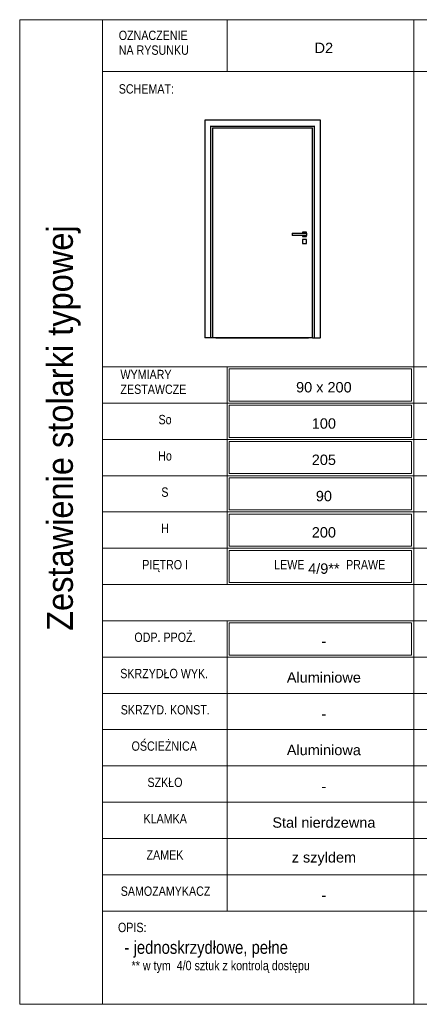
# Model space of a CAD drawing. Header units: centimetres. Extents: x -159 to 1824, y -1163 to 778.
# Tile 3 of 7: x -159 to 226, y -172 to 778. Entities that reach past the tile are written whole.
import ezdxf

# ---------------------------------------------------------------- set-up
doc = ezdxf.new("R2010")
doc.units = ezdxf.units.CM
for name, color, linetype, lineweight in [('A-ANNO-NOTE', 131, 'Continuous', 13), ('A-DETL-THIN', 151, 'Continuous', 18), ('A-DOOR', 31, 'Continuous', 25), ('A-DOOR-FRAM', 31, 'Continuous', 25), ('G-ANNO-TEXT', 231, 'Continuous', 13)]:
    doc.layers.add(name, color=color, linetype=linetype, lineweight=lineweight)
doc.styles.add('Arial', font='arial.ttf', dxfattribs={"width": 0.9, "height": 25})
doc.styles.add('Arial Narrow', font='ARIALN.TTF', dxfattribs={"height": 9})
doc.styles.add('Arial Narrow_1', font='ARIALN.TTF', dxfattribs={"height": 12.5})
doc.styles.add('Arial_1', font='arial.ttf', dxfattribs={"height": 10})

# ---------------------------------------------------------------- blocks, each defined once
blk = doc.blocks.new('Family - ___-2613626-Projekt 2 - Zestawienie stolarki drzwiowej')
at = {"layer": 'A-DOOR'}
for p, q in [((26.58, 673.84), (123.08, 673.84)), ((26.58, 673.84), (26.58, 471.05)), ((123.08, 471.05), (123.08, 673.84)), ((103.33, 572.05), (117.33, 572.05)), ((103.33, 572.05), (103.33, 570.05)), ((117.33, 570.05), (103.33, 570.05)), ((113.33, 573.05), (113.33, 572.05)), ((117.33, 573.05), (113.33, 573.05)), ((113.33, 570.05), (113.33, 569.05)), ((117.33, 572.05), (117.33, 573.05)), ((117.33, 572.05), (117.33, 570.05)), ((117.33, 569.05), (117.33, 570.05)), ((113.33, 569.05), (117.33, 569.05)), ((113.33, 566.05), (113.33, 562.05)), ((117.33, 566.05), (113.33, 566.05)), ((113.33, 562.05), (117.33, 562.05)), ((117.33, 562.05), (117.33, 566.05)), ((123.08, 471.05), (26.58, 471.05)), ((29.83, 471.05), (119.06, 471.05))]:
    blk.add_line(p, q, dxfattribs=at)
at = {"layer": 'A-DOOR-FRAM'}
for p, q in [((19.08, 681.3), (19.08, 471.05)), ((130.58, 681.3), (19.08, 681.3)), ((25.08, 471.05), (25.08, 675.3)), ((25.08, 675.3), (124.58, 675.3)), ((124.58, 675.3), (124.58, 471.05)), ((130.58, 471.05), (130.58, 681.3)), ((19.38, 471.05), (19.08, 471.05)), ((24.78, 471.05), (19.38, 471.05)), ((25.08, 471.05), (24.78, 471.05)), ((26.58, 471.05), (25.08, 471.05)), ((123.08, 471.05), (124.58, 471.05)), ((124.88, 471.05), (124.58, 471.05)), ((124.88, 471.05), (130.28, 471.05)), ((130.58, 471.05), (130.28, 471.05))]:
    blk.add_line(p, q, dxfattribs=at)
for points, knots in [([(19.38, 681), (19.35, 681.03), (19.31, 681.07), (19.26, 681.12), (19.23, 681.15), (19.21, 681.17), (19.19, 681.19), (19.17, 681.21), (19.15, 681.23), (19.14, 681.24), (19.12, 681.26), (19.1, 681.28), (19.08, 681.3), (19.08, 681.3), (19.08, 681.3)], [0, 0, 0, 0, 0.166667, 0.25, 0.333333, 0.375, 0.416667, 0.5, 0.541667, 0.583333, 0.666667, 0.75, 0.833333, 1, 1, 1, 1]), ([(25.08, 675.3), (25.08, 675.3), (25.07, 675.31), (25.06, 675.32), (25.04, 675.34), (25.02, 675.36), (25, 675.38), (24.99, 675.39), (24.96, 675.42), (24.94, 675.45), (24.91, 675.47), (24.89, 675.49), (24.84, 675.54), (24.81, 675.58), (24.78, 675.6)], [0, 0, 0, 0, 0.166667, 0.25, 0.333333, 0.416667, 0.458333, 0.5, 0.583333, 0.666667, 0.708333, 0.75, 0.833333, 1, 1, 1, 1]), ([(124.58, 675.3), (124.58, 675.3), (124.58, 675.31), (124.6, 675.32), (124.62, 675.34), (124.64, 675.36), (124.65, 675.38), (124.67, 675.39), (124.7, 675.42), (124.72, 675.45), (124.75, 675.47), (124.77, 675.49), (124.81, 675.54), (124.85, 675.58), (124.88, 675.6)], [0, 0, 0, 0, 0.166667, 0.25, 0.333333, 0.416667, 0.458333, 0.5, 0.583333, 0.666667, 0.708333, 0.75, 0.833333, 1, 1, 1, 1]), ([(130.28, 681), (130.31, 681.03), (130.34, 681.07), (130.39, 681.12), (130.42, 681.15), (130.45, 681.17), (130.47, 681.19), (130.49, 681.21), (130.5, 681.23), (130.52, 681.24), (130.54, 681.26), (130.56, 681.28), (130.57, 681.3), (130.58, 681.3), (130.58, 681.3)], [0, 0, 0, 0, 0.166667, 0.25, 0.333333, 0.375, 0.416667, 0.5, 0.541667, 0.583333, 0.666667, 0.75, 0.833333, 1, 1, 1, 1])]:
    blk.add_open_spline(points, degree=3, knots=knots, dxfattribs=at)

msp = doc.modelspace()

# ---------------------------------------------------------------- linework, layer by layer
at = {"layer": 'A-DETL-THIN'}
for p, q in [((-79.4, 778.15), (-159.4, 778.15)), ((-159.4, 778.15), (-159.4, -171.85)), ((-79.4, 778.15), (220.6, 778.15)), ((-79.4, 778.15), (-79.4, -171.85)), ((-79.4, 778.15), (-79.4, -171.85)), ((40.6, 728.15), (40.6, 778.15)), ((220.6, 778.15), (220.6, 728.15)), ((220.6, 778.15), (520.6, 778.15)), ((220.6, 778.15), (220.6, -171.85)), ((-79.4, 728.15), (220.6, 728.15)), ((220.6, 443.15), (220.6, 728.15)), ((220.6, 728.15), (520.6, 728.15)), ((-79.4, 443.15), (220.6, 443.15)), ((40.6, 443.15), (40.6, 408.15)), ((42.6, 441.15), (218.6, 441.15)), ((42.6, 410.15), (42.6, 441.15)), ((218.6, 441.15), (218.6, 410.15)), ((220.6, 443.15), (220.6, -171.85)), ((220.6, 443.15), (520.6, 443.15)), ((218.6, 410.15), (42.6, 410.15)), ((-79.4, 408.15), (220.6, 408.15)), ((40.6, 408.15), (40.6, 373.15)), ((42.6, 406.15), (218.6, 406.15)), ((42.6, 375.15), (42.6, 406.15)), ((218.6, 406.15), (218.6, 375.15)), ((220.6, 408.15), (520.6, 408.15)), ((-79.4, 373.15), (220.6, 373.15)), ((40.6, 373.15), (40.6, 338.15)), ((218.6, 375.15), (42.6, 375.15)), ((42.6, 371.15), (218.6, 371.15)), ((42.6, 340.15), (42.6, 371.15)), ((218.6, 371.15), (218.6, 340.15)), ((220.6, 373.15), (520.6, 373.15)), ((-79.4, 338.15), (220.6, 338.15)), ((40.6, 338.15), (40.6, 303.15)), ((218.6, 340.15), (42.6, 340.15)), ((42.6, 336.15), (218.6, 336.15)), ((42.6, 305.15), (42.6, 336.15)), ((218.6, 336.15), (218.6, 305.15)), ((220.6, 338.15), (520.6, 338.15)), ((218.6, 305.15), (42.6, 305.15)), ((-79.4, 303.15), (220.6, 303.15)), ((40.6, 303.15), (40.6, 268.15)), ((42.6, 270.15), (42.6, 301.15)), ((42.6, 301.15), (218.6, 301.15)), ((218.6, 301.15), (218.6, 270.15)), ((220.6, 303.15), (520.6, 303.15)), ((-79.4, 268.15), (220.6, 268.15)), ((40.6, 268.15), (40.6, 233.15)), ((218.6, 270.15), (42.6, 270.15)), ((42.6, 266.15), (218.6, 266.15)), ((42.6, 235.15), (42.6, 266.15)), ((218.6, 266.15), (218.6, 235.15)), ((220.6, 268.15), (520.6, 268.15)), ((-79.4, 233.15), (220.6, 233.15)), ((218.6, 235.15), (42.6, 235.15)), ((220.6, 233.15), (520.6, 233.15)), ((-79.4, 198.15), (220.6, 198.15)), ((40.6, 198.15), (40.6, 163.15)), ((42.6, 196.15), (218.6, 196.15)), ((42.6, 165.15), (42.6, 196.15)), ((218.6, 196.15), (218.6, 165.15)), ((220.6, 198.15), (520.6, 198.15)), ((-79.4, 163.15), (220.6, 163.15)), ((40.6, 163.15), (40.6, 128.15)), ((218.6, 165.15), (42.6, 165.15)), ((220.6, 163.15), (520.6, 163.15)), ((-79.4, 128.15), (220.6, 128.15)), ((40.6, 128.15), (40.6, 93.15)), ((220.6, 128.15), (520.6, 128.15)), ((-79.4, 93.15), (220.6, 93.15)), ((40.6, 93.15), (40.6, 58.15)), ((220.6, 93.15), (520.6, 93.15)), ((-79.4, 58.15), (220.6, 58.15)), ((40.6, 58.15), (40.6, 23.15)), ((220.6, 58.15), (520.6, 58.15)), ((-79.4, 23.15), (220.6, 23.15)), ((40.6, 23.15), (40.6, -11.85)), ((220.6, 23.15), (520.6, 23.15)), ((-79.4, -11.85), (220.6, -11.85)), ((40.6, -11.85), (40.6, -46.85)), ((220.6, -11.85), (520.6, -11.85)), ((-79.4, -46.85), (220.6, -46.85)), ((40.6, -46.85), (40.6, -81.85)), ((220.6, -46.85), (520.6, -46.85)), ((-79.4, -81.85), (220.6, -81.85)), ((220.6, -81.85), (520.6, -81.85)), ((-159.4, -171.85), (-79.4, -171.85)), ((-79.4, -171.85), (220.6, -171.85)), ((220.6, -171.85), (520.6, -171.85))]:
    msp.add_line(p, q, dxfattribs=at)

# ---------------------------------------------------------------- block references
at = {"lineweight": 25}
msp.add_blockref('Family - ___-2613626-Projekt 2 - Zestawienie stolarki drzwiowej', (0, 0), dxfattribs=at)

# ---------------------------------------------------------------- texts
at = {"layer": 'A-ANNO-NOTE', "char_height": 10, "attachment_point": 5, "line_spacing_factor": 0.936439, "style": 'Arial_1', "bg_fill": 3, "box_fill_scale": 1.25, "bg_fill_color": 256, "bg_fill_true_color": 13158600, "bg_fill_transparency": 0}
for s, insert, width in [('\\pxqc,t6.35,12.7,19.05,25.4,31.75,38.1,44.45,50.8,57.15,63.5,69.85,76.2,82.55,88.9,95.25,101.6,107.95,114.3,120.65,127,133.35,139.7,146.05,152.4,158.75,165.1,171.45,177.8,184.15,190.5,196.85,203.2;{D2}', (133.97, 750.96), 18.55), ('\\pxqc,t6.35,12.7,19.05,25.4,31.75,38.1,44.45,50.8,57.15,63.5,69.85,76.2,82.55,88.9,95.25,101.6,107.95,114.3,120.65,127,133.35,139.7,146.05,152.4,158.75,165.1,171.45,177.8,184.15,190.5,196.85,203.2;{90 x 200}', (133.97, 423.46), 55.25), ('\\pxqc,t6.35,12.7,19.05,25.4,31.75,38.1,44.45,50.8,57.15,63.5,69.85,76.2,82.55,88.9,95.25,101.6,107.95,114.3,120.65,127,133.35,139.7,146.05,152.4,158.75,165.1,171.45,177.8,184.15,190.5,196.85,203.2;{100}', (133.97, 388.46), 24.15), ('\\pxqc,t6.35,12.7,19.05,25.4,31.75,38.1,44.45,50.8,57.15,63.5,69.85,76.2,82.55,88.9,95.25,101.6,107.95,114.3,120.65,127,133.35,139.7,146.05,152.4,158.75,165.1,171.45,177.8,184.15,190.5,196.85,203.2;{205}', (133.97, 353.46), 24.15), ('\\pxqc,t6.35,12.7,19.05,25.4,31.75,38.1,44.45,50.8,57.15,63.5,69.85,76.2,82.55,88.9,95.25,101.6,107.95,114.3,120.65,127,133.35,139.7,146.05,152.4,158.75,165.1,171.45,177.8,184.15,190.5,196.85,203.2;{90}', (134, 318.46), 16.2), ('\\pxqc,t6.35,12.7,19.05,25.4,31.75,38.1,44.45,50.8,57.15,63.5,69.85,76.2,82.55,88.9,95.25,101.6,107.95,114.3,120.65,127,133.35,139.7,146.05,152.4,158.75,165.1,171.45,177.8,184.15,190.5,196.85,203.2;{200}', (133.97, 283.46), 24.15), ('\\pxqc,t6.35,12.7,19.05,25.4,31.75,38.1,44.45,50.8,57.15,63.5,69.85,76.2,82.55,88.9,95.25,101.6,107.95,114.3,120.65,127,133.35,139.7,146.05,152.4,158.75,165.1,171.45,177.8,184.15,190.5,196.85,203.2;{-}', (134, 178.46), 4.95), ('\\pxqc,t6.35,12.7,19.05,25.4,31.75,38.1,44.45,50.8,57.15,63.5,69.85,76.2,82.55,88.9,95.25,101.6,107.95,114.3,120.65,127,133.35,139.7,146.05,152.4,158.75,165.1,171.45,177.8,184.15,190.5,196.85,203.2;{Aluminiowe}', (133.97, 143.46), 73.1), ('\\pxqc,t6.35,12.7,19.05,25.4,31.75,38.1,44.45,50.8,57.15,63.5,69.85,76.2,82.55,88.9,95.25,101.6,107.95,114.3,120.65,127,133.35,139.7,146.05,152.4,158.75,165.1,171.45,177.8,184.15,190.5,196.85,203.2;{-}', (134, 108.46), 4.95), ('\\pxqc,t6.35,12.7,19.05,25.4,31.75,38.1,44.45,50.8,57.15,63.5,69.85,76.2,82.55,88.9,95.25,101.6,107.95,114.3,120.65,127,133.35,139.7,146.05,152.4,158.75,165.1,171.45,177.8,184.15,190.5,196.85,203.2;{Aluminiowa}', (133.97, 73.46), 73.1), ('\\pxqc,t6.35,12.7,19.05,25.4,31.75,38.1,44.45,50.8,57.15,63.5,69.85,76.2,82.55,88.9,95.25,101.6,107.95,114.3,120.65,127,133.35,139.7,146.05,152.4,158.75,165.1,171.45,177.8,184.15,190.5,196.85,203.2;{-}', (134, 38.46), 4.95), ('\\pxqc,t6.35,12.7,19.05,25.4,31.75,38.1,44.45,50.8,57.15,63.5,69.85,76.2,82.55,88.9,95.25,101.6,107.95,114.3,120.65,127,133.35,139.7,146.05,152.4,158.75,165.1,171.45,177.8,184.15,190.5,196.85,203.2;{z szyldem}', (134, -31.54), 63.5), ('\\pxqc,t6.35,12.7,19.05,25.4,31.75,38.1,44.45,50.8,57.15,63.5,69.85,76.2,82.55,88.9,95.25,101.6,107.95,114.3,120.65,127,133.35,139.7,146.05,152.4,158.75,165.1,171.45,177.8,184.15,190.5,196.85,203.2;{-}', (134, -66.54), 4.95)]:
    msp.add_mtext(s, dxfattribs=dict(at, insert=insert, width=width))
at = {"layer": 'G-ANNO-TEXT', "color": 7, "line_spacing_factor": 0.949189}
for s, insert, char_height, width, attachment_point, style in [('\\pxt7.05556,14.11111,21.16667,28.22222,35.27778,42.33333,49.38889,56.44444,63.5,70.55556,77.61111,84.66667,91.72222,98.77778,105.83333,112.88889,119.94444,127,134.05556,141.11111,148.16667,155.22222,162.27778,169.33333,176.38889,183.44444,190.5,197.55556,204.61111,211.66667,218.72222,225.77778;{OZNACZENIE NA RYSUNKU}', (-63.85, 767.53), 9, 77.75, 1, 'Arial Narrow'), ('\\pxt7.05556,14.11111,21.16667,28.22222,35.27778,42.33333,49.38889,56.44444,63.5,70.55556,77.61111,84.66667,91.72222,98.77778,105.83333,112.88889,119.94444,127,134.05556,141.11111,148.16667,155.22222,162.27778,169.33333,176.38889,183.44444,190.5,197.55556,204.61111,211.66667,218.72222,225.77778;{SCHEMAT:}', (-63.85, 715.87), 9, 52.4695, 1, 'Arial Narrow'), ('\\pxt7.05556,14.11111,21.16667,28.22222,35.27778,42.33333,49.38889,56.44444,63.5,70.55556,77.61111,84.66667,91.72222,98.77778,105.83333,112.88889,119.94444,127,134.05556,141.11111,148.16667,155.22222,162.27778,169.33333,176.38889,183.44444,190.5,197.55556,204.61111,211.66667,218.72222,225.77778;{WYMIARY\\PZESTAWCZE}', (-62.23, 440.32), 9, 99.55, 1, 'Arial Narrow'), ('\\pxqc,t7.05556,14.11111,21.16667,28.22222,35.27778,42.33333,49.38889,56.44444,63.5,70.55556,77.61111,84.66667,91.72222,98.77778,105.83333,112.88889,119.94444,127,134.05556,141.11111,148.16667,155.22222,162.27778,169.33333,176.38889,183.44444,190.5,197.55556,204.61111,211.66667,218.72222,225.77778;{So}', (-19.18, 396.81), 9, 38.7, 2, 'Arial Narrow'), ('\\pxqc,t7.05556,14.11111,21.16667,28.22222,35.27778,42.33333,49.38889,56.44444,63.5,70.55556,77.61111,84.66667,91.72222,98.77778,105.83333,112.88889,119.94444,127,134.05556,141.11111,148.16667,155.22222,162.27778,169.33333,176.38889,183.44444,190.5,197.55556,204.61111,211.66667,218.72222,225.77778;{Ho}', (-19.2, 361.81), 9, 38.7, 2, 'Arial Narrow'), ('\\pxqc,t7.05556,14.11111,21.16667,28.22222,35.27778,42.33333,49.38889,56.44444,63.5,70.55556,77.61111,84.66667,91.72222,98.77778,105.83333,112.88889,119.94444,127,134.05556,141.11111,148.16667,155.22222,162.27778,169.33333,176.38889,183.44444,190.5,197.55556,204.61111,211.66667,218.72222,225.77778;{S}', (-19.35, 326.81), 9, 38.7, 2, 'Arial Narrow'), ('\\pxqc,t7.05556,14.11111,21.16667,28.22222,35.27778,42.33333,49.38889,56.44444,63.5,70.55556,77.61111,84.66667,91.72222,98.77778,105.83333,112.88889,119.94444,127,134.05556,141.11111,148.16667,155.22222,162.27778,169.33333,176.38889,183.44444,190.5,197.55556,204.61111,211.66667,218.72222,225.77778;{H}', (-19.35, 291.81), 9, 38.7, 2, 'Arial Narrow'), ('\\pxqc,t7.05556,14.11111,21.16667,28.22222,35.27778,42.33333,49.38889,56.44444,63.5,70.55556,77.61111,84.66667,91.72222,98.77778,105.83333,112.88889,119.94444,127,134.05556,141.11111,148.16667,155.22222,162.27778,169.33333,176.38889,183.44444,190.5,197.55556,204.61111,211.66667,218.72222,225.77778;{PIĘTRO I}', (-19.11, 256.81), 9, 105.5, 2, 'Arial Narrow'), ('\\pxqc,t7.05556,14.11111,21.16667,28.22222,35.27778,42.33333,49.38889,56.44444,63.5,70.55556,77.61111,84.66667,91.72222,98.77778,105.83333,112.88889,119.94444,127,134.05556,141.11111,148.16667,155.22222,162.27778,169.33333,176.38889,183.44444,190.5,197.55556,204.61111,211.66667,218.72222,225.77778;{LEWE    ^I         PRAWE}', (139.6, 256.81), 9, 140.9, 2, 'Arial Narrow'), ('\\pxqc,t7.05556,14.11111,21.16667,28.22222,35.27778,42.33333,49.38889,56.44444,63.5,70.55556,77.61111,84.66667,91.72222,98.77778,105.83333,112.88889,119.94444,127,134.05556,141.11111,148.16667,155.22222,162.27778,169.33333,176.38889,183.44444,190.5,197.55556,204.61111,211.66667,218.72222,225.77778;{ODP. PPOŻ.}', (-19.31, 186.81), 9, 127, 2, 'Arial Narrow'), ('\\pxqc,t7.05556,14.11111,21.16667,28.22222,35.27778,42.33333,49.38889,56.44444,63.5,70.55556,77.61111,84.66667,91.72222,98.77778,105.83333,112.88889,119.94444,127,134.05556,141.11111,148.16667,155.22222,162.27778,169.33333,176.38889,183.44444,190.5,197.55556,204.61111,211.66667,218.72222,225.77778;{SKRZYDŁO WYK.}', (-20.06, 151.81), 9, 128.35, 2, 'Arial Narrow'), ('\\pxqc,t7.05556,14.11111,21.16667,28.22222,35.27778,42.33333,49.38889,56.44444,63.5,70.55556,77.61111,84.66667,91.72222,98.77778,105.83333,112.88889,119.94444,127,134.05556,141.11111,148.16667,155.22222,162.27778,169.33333,176.38889,183.44444,190.5,197.55556,204.61111,211.66667,218.72222,225.77778;{SKRZYD. KONST.}', (-19.02, 116.81), 9, 121.7, 2, 'Arial Narrow'), ('\\pxqc,t7.05556,14.11111,21.16667,28.22222,35.27778,42.33333,49.38889,56.44444,63.5,70.55556,77.61111,84.66667,91.72222,98.77778,105.83333,112.88889,119.94444,127,134.05556,141.11111,148.16667,155.22222,162.27778,169.33333,176.38889,183.44444,190.5,197.55556,204.61111,211.66667,218.72222,225.77778;{OŚCIEŻNICA}', (-20, 81.81), 9, 97.9, 2, 'Arial Narrow'), ('\\pxqc,t7.05556,14.11111,21.16667,28.22222,35.27778,42.33333,49.38889,56.44444,63.5,70.55556,77.61111,84.66667,91.72222,98.77778,105.83333,112.88889,119.94444,127,134.05556,141.11111,148.16667,155.22222,162.27778,169.33333,176.38889,183.44444,190.5,197.55556,204.61111,211.66667,218.72222,225.77778;{SZKŁO}', (-19.29, 46.81), 9, 50.6, 2, 'Arial Narrow'), ('\\pxqc,t7.05556,14.11111,21.16667,28.22222,35.27778,42.33333,49.38889,56.44444,63.5,70.55556,77.61111,84.66667,91.72222,98.77778,105.83333,112.88889,119.94444,127,134.05556,141.11111,148.16667,155.22222,162.27778,169.33333,176.38889,183.44444,190.5,197.55556,204.61111,211.66667,218.72222,225.77778;{KLAMKA}', (-19.08, 11.81), 9, 84, 2, 'Arial Narrow'), ('\\pxqc,t7.05556,14.11111,21.16667,28.22222,35.27778,42.33333,49.38889,56.44444,63.5,70.55556,77.61111,84.66667,91.72222,98.77778,105.83333,112.88889,119.94444,127,134.05556,141.11111,148.16667,155.22222,162.27778,169.33333,176.38889,183.44444,190.5,197.55556,204.61111,211.66667,218.72222,225.77778;{ZAMEK}', (-19.29, -23.19), 9, 50.6, 2, 'Arial Narrow'), ('\\pxqc,t7.05556,14.11111,21.16667,28.22222,35.27778,42.33333,49.38889,56.44444,63.5,70.55556,77.61111,84.66667,91.72222,98.77778,105.83333,112.88889,119.94444,127,134.05556,141.11111,148.16667,155.22222,162.27778,169.33333,176.38889,183.44444,190.5,197.55556,204.61111,211.66667,218.72222,225.77778;{SAMOZAMYKACZ}', (-18.73, -58.19), 9, 130.3, 2, 'Arial Narrow'), ('\\pxqc,t7.05556,14.11111,21.16667,28.22222,35.27778,42.33333,49.38889,56.44444,63.5,70.55556,77.61111,84.66667,91.72222,98.77778,105.83333,112.88889,119.94444,127,134.05556,141.11111,148.16667,155.22222,162.27778,169.33333,176.38889,183.44444,190.5,197.55556,204.61111,211.66667,218.72222,225.77778;{OPIS:}', (-50.87, -93.19), 9, 38.7, 2, 'Arial Narrow'), ('\\pxt5.08,10.16,15.24,20.32,25.4,30.48,35.56,40.64,45.72,50.8,55.88,60.96,66.04,71.12,76.2,81.28,86.36,91.44,96.52,101.6,106.68,111.76,116.84,121.92,127,132.08,137.16,142.24,147.32,152.4,157.48,162.56;{- jednoskrzydłowe, pełne}', (-58.32, -110.65), 12.5, 159.681, 1, 'Arial Narrow_1'), ('\\pxt7.05556,14.11111,21.16667,28.22222,35.27778,42.33333,49.38889,56.44444,63.5,70.55556,77.61111,84.66667,91.72222,98.77778,105.83333,112.88889,119.94444,127,134.05556,141.11111,148.16667,155.22222,162.27778,169.33333,176.38889,183.44444,190.5,197.55556,204.61111,211.66667,218.72222,225.77778;{** w tym  4/0 sztuk z kontrolą dostępu}', (-51.49, -129.93), 9, 284.1, 1, 'Arial Narrow')]:
    msp.add_mtext(s, dxfattribs=dict(at, insert=insert, char_height=char_height, width=width, attachment_point=attachment_point, style=style))
at = {"layer": 'G-ANNO-TEXT', "color": 7, "insert": (-133.11, 579.74), "char_height": 25, "width": 402.5507, "attachment_point": 3, "rotation": 90, "line_spacing_factor": 0.936439, "style": 'Arial'}
msp.add_mtext('\\pxqr,t2.286,4.572,6.858,9.144,11.43,13.716,16.002,18.288,20.574,22.86,25.146,27.432,29.718,32.004,34.29,36.576,38.862,41.148,43.434,45.72,48.006,50.292,52.578,54.864,57.15,59.436,61.722,64.008,66.294,68.58,70.866,73.152;{Zestawienie stolarki typowej}', dxfattribs=at)

# ---------------------------------------------------------------- next in the draw order: texts
at = {"layer": 'A-ANNO-NOTE', "char_height": 10, "attachment_point": 5, "line_spacing_factor": 0.936439, "style": 'Arial_1', "bg_fill": 3, "box_fill_scale": 1.25, "bg_fill_color": 256, "bg_fill_true_color": 13158600, "bg_fill_transparency": 0}
for s, insert, width in [('\\pxqc,t6.35,12.7,19.05,25.4,31.75,38.1,44.45,50.8,57.15,63.5,69.85,76.2,82.55,88.9,95.25,101.6,107.95,114.3,120.65,127,133.35,139.7,146.05,152.4,158.75,165.1,171.45,177.8,184.15,190.5,196.85,203.2;{4/9**}', (133.97, 248.46), 31.45), ('\\pxqc,t6.35,12.7,19.05,25.4,31.75,38.1,44.45,50.8,57.15,63.5,69.85,76.2,82.55,88.9,95.25,101.6,107.95,114.3,120.65,127,133.35,139.7,146.05,152.4,158.75,165.1,171.45,177.8,184.15,190.5,196.85,203.2;{Stal nierdzewna}', (134, 3.46), 101.2)]:
    msp.add_mtext(s, dxfattribs=dict(at, insert=insert, width=width))

doc.saveas('drawing.dxf')
